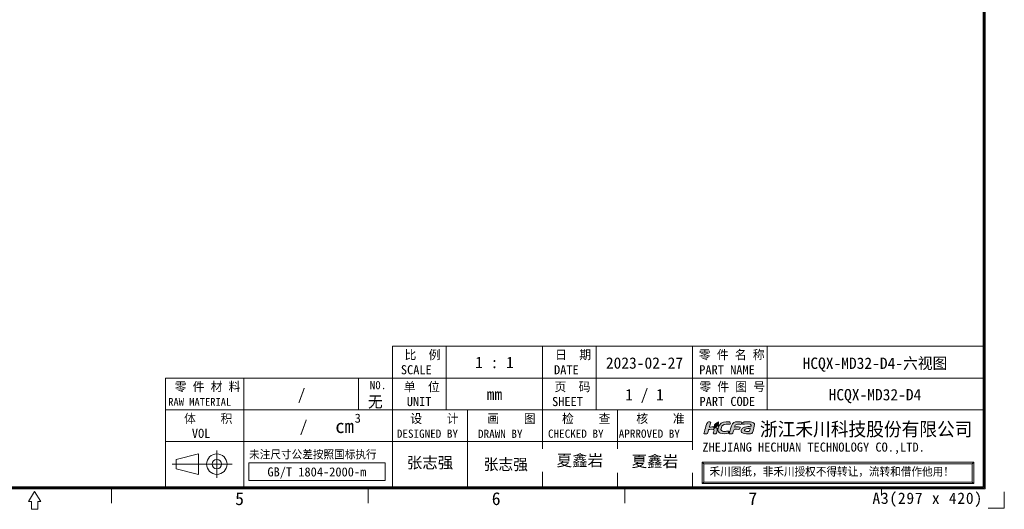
# Model space of a CAD drawing. Header units: millimetres. Extents: x 0 to 427, y 0 to 299.
# Tile 29 of 34: x 210 to 427, y 0 to 107. Entities that reach past the tile are written whole.
import ezdxf
from ezdxf.enums import TextEntityAlignment as Align

# ---------------------------------------------------------------- set-up
doc = ezdxf.new("R2010")
doc.units = ezdxf.units.MM
doc.header["$MEASUREMENT"] = 0
for name, color, linetype, lineweight in [('粗实线', 7, 'Continuous', 30), ('细实线层', 7, 'Continuous', 18), ('限高区域④', 3, 'Continuous', 18), ('限高区域⑤', 4, 'Continuous', 18)]:
    doc.layers.add(name, color=color, linetype=linetype, lineweight=lineweight)
doc.styles.add('鸿蒙CAD', font='txt')

# ---------------------------------------------------------------- blocks, each defined once
blk = doc.blocks.new('hcfa')
at = {"layer": '限高区域⑤'}
h = blk.add_hatch(color=164, dxfattribs=at)
edge = h.paths.add_edge_path(flags=0)
edge.add_spline(control_points=[(7.07, 2.36), (6.56, 2.36), (5.94, 2.45), (5.68, 1.95)], knot_values=[0, 0, 0, 0, 1.537659, 1.537659, 1.537659, 1.537659], weights=[1, 1, 1, 1], degree=3, periodic=0)
edge.add_spline(control_points=[(5.68, 1.95), (5.5, 1.6), (5.1, 0.37), (5.04, 0.05)], knot_values=[0, 0, 0, 0, 2.013709, 2.013709, 2.013709, 2.013709], weights=[1, 1, 1, 1], degree=3, periodic=0)
edge.add_line((5.04, 0.05), (5.05, 0))
edge.add_line((5.05, 0), (5.11, -0.03))
edge.add_line((5.11, -0.03), (5.37, -0.03))
edge.add_line((5.37, -0.03), (5.64, -0.03))
edge.add_spline(control_points=[(5.64, -0.03), (5.76, -0.03), (5.74, 0.02), (5.79, 0.22)], knot_values=[0, 0, 0, 0, 0.325713, 0.325713, 0.325713, 0.325713], weights=[1, 1, 1, 1], degree=3, periodic=0)
edge.add_spline(control_points=[(5.79, 0.22), (5.83, 0.33), (5.92, 0.77), (6.02, 0.82)], knot_values=[0, 0, 0, 0, 0.649887, 0.649887, 0.649887, 0.649887], weights=[1, 1, 1, 1], degree=3, periodic=0)
edge.add_spline(control_points=[(6.02, 0.82), (6.12, 0.94), (6.84, 0.81), (7.05, 0.86)], knot_values=[0, 0, 0, 0, 1.042012, 1.042012, 1.042012, 1.042012], weights=[1, 1, 1, 1], degree=3, periodic=0)
edge.add_spline(control_points=[(7.05, 0.86), (7.09, 0.87), (7.11, 0.89), (7.12, 0.92)], knot_values=[0, 0, 0, 0, 0.09894, 0.09894, 0.09894, 0.09894], weights=[1, 1, 1, 1], degree=3, periodic=0)
edge.add_spline(control_points=[(7.12, 0.92), (7.14, 0.97), (7.21, 1.14), (7.21, 1.2)], knot_values=[0, 0, 0, 0, 0.29547, 0.29547, 0.29547, 0.29547], weights=[1, 1, 1, 1], degree=3, periodic=0)
edge.add_spline(control_points=[(7.21, 1.2), (7.21, 1.24), (7.23, 1.29), (7.18, 1.3)], knot_values=[0, 0, 0, 0, 0.12492, 0.12492, 0.12492, 0.12492], weights=[1, 1, 1, 1], degree=3, periodic=0)
edge.add_spline(control_points=[(7.18, 1.3), (6.84, 1.38), (6.46, 1.35), (6.12, 1.32)], knot_values=[0, 0, 0, 0, 1.062134, 1.062134, 1.062134, 1.062134], weights=[1, 1, 1, 1], degree=3, periodic=0)
edge.add_spline(control_points=[(6.12, 1.32), (6.12, 1.37), (6.16, 1.49), (6.17, 1.54)], knot_values=[0, 0, 0, 0, 0.222512, 0.222512, 0.222512, 0.222512], weights=[1, 1, 1, 1], degree=3, periodic=0)
edge.add_line((6.17, 1.54), (6.24, 1.68))
edge.add_line((6.24, 1.68), (6.36, 1.79))
edge.add_line((6.36, 1.79), (6.51, 1.84))
edge.add_line((6.51, 1.84), (6.7, 1.86))
edge.add_line((6.7, 1.86), (6.94, 1.86))
edge.add_line((6.94, 1.86), (7.19, 1.86))
edge.add_spline(control_points=[(7.19, 1.86), (7.31, 1.86), (7.45, 1.84), (7.48, 1.91)], knot_values=[0, 0, 0, 0, 0.307412, 0.307412, 0.307412, 0.307412], weights=[1, 1, 1, 1], degree=3, periodic=0)
edge.add_spline(control_points=[(7.48, 1.91), (7.5, 1.96), (7.57, 2.13), (7.57, 2.19)], knot_values=[0, 0, 0, 0, 0.295458, 0.295458, 0.295458, 0.295458], weights=[1, 1, 1, 1], degree=3, periodic=0)
edge.add_spline(control_points=[(7.57, 2.19), (7.57, 2.25), (7.56, 2.29), (7.49, 2.32)], knot_values=[0, 0, 0, 0, 0.162305, 0.162305, 0.162305, 0.162305], weights=[1, 1, 1, 1], degree=3, periodic=0)
edge.add_spline(control_points=[(7.49, 2.32), (7.38, 2.36), (7.17, 2.36), (7.07, 2.36)], knot_values=[0, 0, 0, 0, 0.4222, 0.4222, 0.4222, 0.4222], weights=[1, 1, 1, 1], degree=3, periodic=0)
edge = h.paths.add_edge_path(flags=0)
edge.add_spline(control_points=[(3.72, 1.65), (4.08, 2.02), (4.83, 1.84), (5.23, 1.86)], knot_values=[0, 0, 0, 0, 1.564995, 1.564995, 1.564995, 1.564995], weights=[1, 1, 1, 1], degree=3, periodic=0)
edge.add_spline(control_points=[(5.23, 1.86), (5.27, 1.86), (5.31, 2.17), (5.2, 2.29)], knot_values=[0, 0, 0, 0, 0.452649, 0.452649, 0.452649, 0.452649], weights=[1, 1, 1, 1], degree=3, periodic=0)
edge.add_spline(control_points=[(5.2, 2.29), (5.15, 2.34), (5.05, 2.36), (4.95, 2.37)], knot_values=[0, 0, 0, 0, 0.26521, 0.26521, 0.26521, 0.26521], weights=[1, 1, 1, 1], degree=3, periodic=0)
edge.add_spline(control_points=[(4.95, 2.37), (4.27, 2.4), (3.51, 2.36), (3.08, 1.72)], knot_values=[0, 0, 0, 0, 2.081034, 2.081034, 2.081034, 2.081034], weights=[1, 1, 1, 1], degree=3, periodic=0)
edge.add_spline(control_points=[(3.08, 1.72), (2.87, 1.41), (2.66, 0.72), (2.88, 0.37)], knot_values=[0, 0, 0, 0, 1.416581, 1.416581, 1.416581, 1.416581], weights=[1, 1, 1, 1], degree=3, periodic=0)
edge.add_spline(control_points=[(2.88, 0.37), (2.95, 0.26), (3.06, 0.13), (3.25, 0.08)], knot_values=[0, 0, 0, 0, 0.485963, 0.485963, 0.485963, 0.485963], weights=[1, 1, 1, 1], degree=3, periodic=0)
edge.add_spline(control_points=[(3.25, 0.08), (3.71, -0.04), (4.59, -0.06), (4.85, 0.08)], knot_values=[0, 0, 0, 0, 1.622869, 1.622869, 1.622869, 1.622869], weights=[1, 1, 1, 1], degree=3, periodic=0)
edge.add_spline(control_points=[(4.85, 0.08), (4.96, 0.13), (5.03, 0.39), (5, 0.47)], knot_values=[0, 0, 0, 0, 0.439849, 0.439849, 0.439849, 0.439849], weights=[1, 1, 1, 1], degree=3, periodic=0)
edge.add_spline(control_points=[(5, 0.47), (4.99, 0.51), (4.61, 0.46), (4.52, 0.46)], knot_values=[0, 0, 0, 0, 0.489965, 0.489965, 0.489965, 0.489965], weights=[1, 1, 1, 1], degree=3, periodic=0)
edge.add_spline(control_points=[(4.52, 0.46), (4.29, 0.45), (3.89, 0.42), (3.69, 0.5)], knot_values=[0, 0, 0, 0, 0.834259, 0.834259, 0.834259, 0.834259], weights=[1, 1, 1, 1], degree=3, periodic=0)
edge.add_spline(control_points=[(3.69, 0.5), (3.51, 0.58), (3.39, 0.62), (3.39, 0.8)], knot_values=[0, 0, 0, 0, 0.459489, 0.459489, 0.459489, 0.459489], weights=[1, 1, 1, 1], degree=3, periodic=0)
edge.add_spline(control_points=[(3.39, 0.8), (3.39, 1.04), (3.54, 1.47), (3.72, 1.65)], knot_values=[0, 0, 0, 0, 0.925524, 0.925524, 0.925524, 0.925524], weights=[1, 1, 1, 1], degree=3, periodic=0)
edge = h.paths.add_edge_path(flags=0)
edge.add_spline(control_points=[(1.07, 1.31), (1.08, 1.43), (1.2, 1.78), (1.24, 1.9)], knot_values=[0, 0, 0, 0, 0.611736, 0.611736, 0.611736, 0.611736], weights=[1, 1, 1, 1], degree=3, periodic=0)
edge.add_spline(control_points=[(1.24, 1.9), (1.26, 1.97), (1.36, 2.23), (1.36, 2.28)], knot_values=[0, 0, 0, 0, 0.393712, 0.393712, 0.393712, 0.393712], weights=[1, 1, 1, 1], degree=3, periodic=0)
edge.add_spline(control_points=[(1.36, 2.28), (1.36, 2.39), (1.07, 2.39), (0.92, 2.35)], knot_values=[0, 0, 0, 0, 0.475712, 0.475712, 0.475712, 0.475712], weights=[1, 1, 1, 1], degree=3, periodic=0)
edge.add_spline(control_points=[(0.92, 2.35), (0.83, 2.31), (0.74, 2.24), (0.68, 2.17)], knot_values=[0, 0, 0, 0, 0.3056, 0.3056, 0.3056, 0.3056], weights=[1, 1, 1, 1], degree=3, periodic=0)
edge.add_spline(control_points=[(0.68, 2.17), (0.61, 2.08), (0.53, 1.93), (0.5, 1.82)], knot_values=[0, 0, 0, 0, 0.395977, 0.395977, 0.395977, 0.395977], weights=[1, 1, 1, 1], degree=3, periodic=0)
edge.add_spline(control_points=[(0.5, 1.82), (0.35, 1.34), (0.22, 0.86), (0.09, 0.38)], knot_values=[0, 0, 0, 0, 1.492002, 1.492002, 1.492002, 1.492002], weights=[1, 1, 1, 1], degree=3, periodic=0)
edge.add_spline(control_points=[(0.09, 0.38), (0.07, 0.32), (-0.01, 0.1), (-0.01, 0.05)], knot_values=[0, 0, 0, 0, 0.349975, 0.349975, 0.349975, 0.349975], weights=[1, 1, 1, 1], degree=3, periodic=0)
edge.add_line((-0.01, 0.05), (0, 0))
edge.add_line((0, 0), (0.06, -0.03))
edge.add_line((0.06, -0.03), (0.32, -0.03))
edge.add_line((0.32, -0.03), (0.59, -0.03))
edge.add_line((0.59, -0.03), (0.66, -0.01))
edge.add_line((0.66, -0.01), (0.7, 0.05))
edge.add_line((0.7, 0.05), (0.75, 0.22))
edge.add_line((0.75, 0.22), (0.82, 0.46))
edge.add_line((0.82, 0.46), (0.89, 0.69))
edge.add_spline(control_points=[(0.89, 0.69), (0.91, 0.76), (0.93, 0.77), (0.99, 0.8)], knot_values=[0, 0, 0, 0, 0.153682, 0.153682, 0.153682, 0.153682], weights=[1, 1, 1, 1], degree=3, periodic=0)
edge.add_spline(control_points=[(0.99, 0.8), (1.12, 0.86), (1.89, 0.9), (1.97, 0.81)], knot_values=[0, 0, 0, 0, 0.989394, 0.989394, 0.989394, 0.989394], weights=[1, 1, 1, 1], degree=3, periodic=0)
edge.add_spline(control_points=[(1.97, 0.81), (2.06, 0.7), (1.94, 0.45), (1.89, 0.3)], knot_values=[0, 0, 0, 0, 0.534984, 0.534984, 0.534984, 0.534984], weights=[1, 1, 1, 1], degree=3, periodic=0)
edge.add_line((1.89, 0.3), (1.83, 0.1))
edge.add_line((1.83, 0.1), (1.83, 0.01))
edge.add_line((1.83, 0.01), (1.86, -0.02))
edge.add_line((1.86, -0.02), (1.9, -0.03))
edge.add_line((1.9, -0.03), (2.14, -0.03))
edge.add_line((2.14, -0.03), (2.39, -0.03))
edge.add_spline(control_points=[(2.39, -0.03), (2.47, -0.03), (2.66, 0.65), (2.66, 0.77)], knot_values=[0, 0, 0, 0, 0.854359, 0.854359, 0.854359, 0.854359], weights=[1, 1, 1, 1], degree=3, periodic=0)
edge.add_spline(control_points=[(2.66, 0.77), (2.66, 0.98), (2.57, 1.1), (2.45, 1.19)], knot_values=[0, 0, 0, 0, 0.485363, 0.485363, 0.485363, 0.485363], weights=[1, 1, 1, 1], degree=3, periodic=0)
edge.add_spline(control_points=[(2.45, 1.19), (2.4, 1.22), (2.34, 1.25), (2.28, 1.27)], knot_values=[0, 0, 0, 0, 0.194624, 0.194624, 0.194624, 0.194624], weights=[1, 1, 1, 1], degree=3, periodic=0)
edge.add_spline(control_points=[(2.28, 1.27), (2.25, 1.27), (2.22, 1.27), (2.19, 1.26)], knot_values=[0, 0, 0, 0, 0.08842, 0.08842, 0.08842, 0.08842], weights=[1, 1, 1, 1], degree=3, periodic=0)
edge.add_spline(control_points=[(2.19, 1.26), (2.15, 1.09), (2.21, 1.14), (2.01, 1.05)], knot_values=[0, 0, 0, 0, 0.30703, 0.30703, 0.30703, 0.30703], weights=[1, 1, 1, 1], degree=3, periodic=0)
edge.add_spline(control_points=[(2.01, 1.05), (1.98, 1.04), (2, 1.04), (1.96, 1.03)], knot_values=[0, 0, 0, 0, 0.060036, 0.060036, 0.060036, 0.060036], weights=[1, 1, 1, 1], degree=3, periodic=0)
edge.add_spline(control_points=[(1.96, 1.03), (1.96, 1.1), (1.99, 1.22), (2.03, 1.33)], knot_values=[0, 0, 0, 0, 0.30846, 0.30846, 0.30846, 0.30846], weights=[1, 1, 1, 1], degree=3, periodic=0)
edge.add_spline(control_points=[(2.03, 1.33), (1.71, 1.37), (1.35, 1.32), (1.07, 1.31)], knot_values=[0, 0, 0, 0, 0.957715, 0.957715, 0.957715, 0.957715], weights=[1, 1, 1, 1], degree=3, periodic=0)
edge = h.paths.add_edge_path(flags=0)
edge.add_spline(control_points=[(9.76, 0.39), (9.93, 0.81), (10.07, 1.5), (10.1, 1.82)], knot_values=[0, 0, 0, 0, 1.476866, 1.476866, 1.476866, 1.476866], weights=[1, 1, 1, 1], degree=3, periodic=0)
edge.add_spline(control_points=[(10.1, 1.82), (10.09, 1.99), (10.01, 2.14), (9.78, 2.25)], knot_values=[0, 0, 0, 0, 0.565204, 0.565204, 0.565204, 0.565204], weights=[1, 1, 1, 1], degree=3, periodic=0)
edge.add_spline(control_points=[(9.78, 2.25), (9.53, 2.38), (9.13, 2.37), (8.82, 2.37)], knot_values=[0, 0, 0, 0, 0.980073, 0.980073, 0.980073, 0.980073], weights=[1, 1, 1, 1], degree=3, periodic=0)
edge.add_spline(control_points=[(8.82, 2.37), (8.55, 2.37), (8.28, 2.37), (8.04, 2.34)], knot_values=[0, 0, 0, 0, 0.776225, 0.776225, 0.776225, 0.776225], weights=[1, 1, 1, 1], degree=3, periodic=0)
edge.add_spline(control_points=[(8.04, 2.34), (7.98, 2.33), (7.9, 2.32), (7.86, 2.29)], knot_values=[0, 0, 0, 0, 0.194586, 0.194586, 0.194586, 0.194586], weights=[1, 1, 1, 1], degree=3, periodic=0)
edge.add_spline(control_points=[(7.86, 2.29), (7.79, 2.25), (7.73, 2), (7.71, 1.93)], knot_values=[0, 0, 0, 0, 0.401562, 0.401562, 0.401562, 0.401562], weights=[1, 1, 1, 1], degree=3, periodic=0)
edge.add_spline(control_points=[(7.71, 1.93), (7.7, 1.89), (7.68, 1.86), (7.72, 1.86)], knot_values=[0, 0, 0, 0, 0.087937, 0.087937, 0.087937, 0.087937], weights=[1, 1, 1, 1], degree=3, periodic=0)
edge.add_spline(control_points=[(7.72, 1.86), (8.06, 1.9), (9.44, 2.11), (9.44, 1.71)], knot_values=[0, 0, 0, 0, 1.829051, 1.829051, 1.829051, 1.829051], weights=[1, 1, 1, 1], degree=3, periodic=0)
edge.add_spline(control_points=[(9.44, 1.71), (9.44, 1.65), (9.43, 1.5), (9.4, 1.48)], knot_values=[0, 0, 0, 0, 0.229888, 0.229888, 0.229888, 0.229888], weights=[1, 1, 1, 1], degree=3, periodic=0)
edge.add_spline(control_points=[(9.4, 1.48), (9.39, 1.47), (9.38, 1.47), (9.36, 1.47)], knot_values=[0, 0, 0, 0, 0.043267, 0.043267, 0.043267, 0.043267], weights=[1, 1, 1, 1], degree=3, periodic=0)
edge.add_spline(control_points=[(9.36, 1.47), (8.99, 1.39), (8.61, 1.41), (8.23, 1.31)], knot_values=[0, 0, 0, 0, 1.144446, 1.144446, 1.144446, 1.144446], weights=[1, 1, 1, 1], degree=3, periodic=0)
edge.add_spline(control_points=[(8.23, 1.31), (8.05, 1.26), (7.85, 1.18), (7.71, 1.07)], knot_values=[0, 0, 0, 0, 0.580179, 0.580179, 0.580179, 0.580179], weights=[1, 1, 1, 1], degree=3, periodic=0)
edge.add_spline(control_points=[(7.71, 1.07), (7.64, 1.01), (7.57, 0.94), (7.52, 0.87)], knot_values=[0, 0, 0, 0, 0.273949, 0.273949, 0.273949, 0.273949], weights=[1, 1, 1, 1], degree=3, periodic=0)
edge.add_spline(control_points=[(7.52, 0.87), (7.44, 0.72), (7.38, 0.48), (7.47, 0.32)], knot_values=[0, 0, 0, 0, 0.568587, 0.568587, 0.568587, 0.568587], weights=[1, 1, 1, 1], degree=3, periodic=0)
edge.add_spline(control_points=[(7.47, 0.32), (7.5, 0.28), (7.53, 0.24), (7.57, 0.21)], knot_values=[0, 0, 0, 0, 0.150189, 0.150189, 0.150189, 0.150189], weights=[1, 1, 1, 1], degree=3, periodic=0)
edge.add_spline(control_points=[(7.57, 0.21), (7.78, -0.01), (8.48, -0.04), (8.78, -0.02)], knot_values=[0, 0, 0, 0, 1.257613, 1.257613, 1.257613, 1.257613], weights=[1, 1, 1, 1], degree=3, periodic=0)
edge.add_spline(control_points=[(8.78, -0.02), (8.82, -0.02), (8.85, -0.02), (8.96, -0.01)], knot_values=[0, 0, 0, 0, 0.175069, 0.175069, 0.175069, 0.175069], weights=[1, 1, 1, 1], degree=3, periodic=0)
edge.add_spline(control_points=[(8.96, -0.01), (8.96, -0.01), (8.95, -0.04), (8.95, -0.04)], knot_values=[0, 0, 0, 0, 0.027876, 0.027876, 0.027876, 0.027876], weights=[1, 1, 1, 1], degree=3, periodic=0)
edge.add_spline(control_points=[(8.95, -0.04), (8.95, -0.04), (8.95, -0.04), (8.96, -0.04)], knot_values=[0, 0, 0, 0, 0.003955, 0.003955, 0.003955, 0.003955], weights=[1, 1, 1, 1], degree=3, periodic=0)
edge.add_spline(control_points=[(8.96, -0.04), (9.17, -0.04), (9.51, -0.01), (9.57, 0.04)], knot_values=[0, 0, 0, 0, 0.620186, 0.620186, 0.620186, 0.620186], weights=[1, 1, 1, 1], degree=3, periodic=0)
edge.add_spline(control_points=[(9.57, 0.04), (9.64, 0.1), (9.72, 0.29), (9.76, 0.39)], knot_values=[0, 0, 0, 0, 0.400766, 0.400766, 0.400766, 0.400766], weights=[1, 1, 1, 1], degree=3, periodic=0)
edge = h.paths.add_edge_path(flags=0)
edge.add_spline(control_points=[(9.27, 1.06), (9.24, 0.91), (9.12, 0.54), (9.07, 0.41)], knot_values=[0, 0, 0, 0, 0.674769, 0.674769, 0.674769, 0.674769], weights=[1, 1, 1, 1], degree=3, periodic=0)
edge.add_spline(control_points=[(9.07, 0.41), (8.88, 0.41), (8.11, 0.36), (8.11, 0.65)], knot_values=[0, 0, 0, 0, 1.063898, 1.063898, 1.063898, 1.063898], weights=[1, 1, 1, 1], degree=3, periodic=0)
edge.add_spline(control_points=[(8.11, 0.65), (8.11, 0.76), (8.19, 0.85), (8.26, 0.9)], knot_values=[0, 0, 0, 0, 0.307152, 0.307152, 0.307152, 0.307152], weights=[1, 1, 1, 1], degree=3, periodic=0)
edge.add_spline(control_points=[(8.26, 0.9), (8.43, 1.01), (9.09, 1.06), (9.27, 1.06)], knot_values=[0, 0, 0, 0, 1.034719, 1.034719, 1.034719, 1.034719], weights=[1, 1, 1, 1], degree=3, periodic=0)
h = blk.add_hatch(color=82, dxfattribs=at)
edge = h.paths.add_edge_path(flags=0)
edge.add_spline(control_points=[(2.71, 1.97), (2.54, 1.64), (2.3, 1.69), (2.12, 1.4)], knot_values=[0, 0, 0, 0, 0.82939, 0.82939, 0.82939, 0.82939], weights=[1, 1, 1, 1], degree=3, periodic=0)
edge.add_spline(control_points=[(2.12, 1.4), (2.08, 1.35), (2.02, 1.18), (2.02, 1.11)], knot_values=[0, 0, 0, 0, 0.312404, 0.312404, 0.312404, 0.312404], weights=[1, 1, 1, 1], degree=3, periodic=0)
edge.add_spline(control_points=[(2.02, 1.11), (2.03, 1.11), (2.03, 1.11), (2.04, 1.12)], knot_values=[0, 0, 0, 0, 0.027389, 0.027389, 0.027389, 0.027389], weights=[1, 1, 1, 1], degree=3, periodic=0)
edge.add_spline(control_points=[(2.04, 1.12), (2.14, 1.16), (2.1, 1.13), (2.13, 1.24)], knot_values=[0, 0, 0, 0, 0.167444, 0.167444, 0.167444, 0.167444], weights=[1, 1, 1, 1], degree=3, periodic=0)
edge.add_spline(control_points=[(2.13, 1.24), (2.14, 1.27), (2.14, 1.28), (2.15, 1.31)], knot_values=[0, 0, 0, 0, 0.070921, 0.070921, 0.070921, 0.070921], weights=[1, 1, 1, 1], degree=3, periodic=0)
edge.add_spline(control_points=[(2.15, 1.31), (2.51, 1.32), (2.84, 1.56), (2.9, 1.92)], knot_values=[0, 0, 0, 0, 1.055102, 1.055102, 1.055102, 1.055102], weights=[1, 1, 1, 1], degree=3, periodic=0)
edge.add_spline(control_points=[(2.9, 1.92), (2.91, 1.98), (2.92, 2.04), (2.92, 2.11)], knot_values=[0, 0, 0, 0, 0.188525, 0.188525, 0.188525, 0.188525], weights=[1, 1, 1, 1], degree=3, periodic=0)
edge.add_spline(control_points=[(2.92, 2.11), (2.92, 2.11), (2.92, 2.25), (2.92, 2.25)], knot_values=[0, 0, 0, 0, 0.144713, 0.144713, 0.144713, 0.144713], weights=[1, 1, 1, 1], degree=3, periodic=0)
edge.add_spline(control_points=[(2.92, 2.25), (2.92, 2.29), (2.92, 2.32), (2.92, 2.37)], knot_values=[0, 0, 0, 0, 0.119576, 0.119576, 0.119576, 0.119576], weights=[1, 1, 1, 1], degree=3, periodic=0)
edge.add_spline(control_points=[(2.92, 2.37), (2.87, 2.37), (2.88, 2.33), (2.79, 2.25)], knot_values=[0, 0, 0, 0, 0.180649, 0.180649, 0.180649, 0.180649], weights=[1, 1, 1, 1], degree=3, periodic=0)
edge.add_spline(control_points=[(2.79, 2.25), (2.66, 2.14), (2.52, 2.13), (2.35, 2.01)], knot_values=[0, 0, 0, 0, 0.50668, 0.50668, 0.50668, 0.50668], weights=[1, 1, 1, 1], degree=3, periodic=0)
edge.add_spline(control_points=[(2.35, 2.01), (2.26, 1.95), (2.18, 1.87), (2.13, 1.77)], knot_values=[0, 0, 0, 0, 0.326484, 0.326484, 0.326484, 0.326484], weights=[1, 1, 1, 1], degree=3, periodic=0)
edge.add_spline(control_points=[(2.13, 1.77), (2.11, 1.72), (2.08, 1.67), (2.07, 1.6)], knot_values=[0, 0, 0, 0, 0.179769, 0.179769, 0.179769, 0.179769], weights=[1, 1, 1, 1], degree=3, periodic=0)
edge.add_spline(control_points=[(2.07, 1.6), (2.07, 1.59), (2.05, 1.39), (2.08, 1.39)], knot_values=[0, 0, 0, 0, 0.221687, 0.221687, 0.221687, 0.221687], weights=[1, 1, 1, 1], degree=3, periodic=0)
edge.add_spline(control_points=[(2.08, 1.39), (2.1, 1.46), (2.17, 1.57), (2.3, 1.65)], knot_values=[0, 0, 0, 0, 0.3504, 0.3504, 0.3504, 0.3504], weights=[1, 1, 1, 1], degree=3, periodic=0)
edge.add_spline(control_points=[(2.3, 1.65), (2.49, 1.77), (2.61, 1.83), (2.71, 1.97)], knot_values=[0, 0, 0, 0, 0.521681, 0.521681, 0.521681, 0.521681], weights=[1, 1, 1, 1], degree=3, periodic=0)
at = {"layer": '限高区域④', "color": 164}
for points, knots in [([(-0.01, 0.05), (-0.01, 0.02), (-0.01, -0.03), (0.06, -0.03), (0.06, -0.03), (0.06, -0.03), (0.59, -0.03), (0.59, -0.03), (0.59, -0.03), (0.71, -0.03), (0.72, 0.1), (0.75, 0.22), (0.75, 0.22), (0.75, 0.22), (0.89, 0.69), (0.89, 0.69), (0.89, 0.69), (0.91, 0.76), (0.93, 0.77), (0.99, 0.8), (0.99, 0.8), (1.12, 0.86), (1.89, 0.9), (1.97, 0.81), (1.97, 0.81), (2.06, 0.7), (1.94, 0.45), (1.89, 0.3), (1.89, 0.3), (1.87, 0.21), (1.75, -0.03), (1.9, -0.03), (1.9, -0.03), (1.9, -0.03), (2.39, -0.03), (2.39, -0.03), (2.39, -0.03), (2.47, -0.03), (2.66, 0.65), (2.66, 0.77), (2.66, 0.77), (2.66, 0.98), (2.57, 1.1), (2.45, 1.19), (2.45, 1.19), (2.4, 1.22), (2.34, 1.25), (2.28, 1.27), (2.28, 1.27), (2.25, 1.27), (2.22, 1.27), (2.19, 1.26), (2.19, 1.26), (2.15, 1.09), (2.21, 1.14), (2.01, 1.05), (2.01, 1.05), (1.98, 1.04), (2, 1.04), (1.96, 1.03), (1.96, 1.03), (1.96, 1.1), (1.99, 1.22), (2.03, 1.33), (2.03, 1.33), (1.71, 1.37), (1.35, 1.32), (1.07, 1.31), (1.07, 1.31), (1.08, 1.43), (1.2, 1.78), (1.24, 1.9), (1.24, 1.9), (1.26, 1.97), (1.36, 2.23), (1.36, 2.28), (1.36, 2.28), (1.36, 2.39), (1.07, 2.39), (0.92, 2.35), (0.92, 2.35), (0.83, 2.31), (0.74, 2.24), (0.68, 2.17), (0.68, 2.17), (0.61, 2.08), (0.53, 1.93), (0.5, 1.82), (0.5, 1.82), (0.35, 1.34), (0.22, 0.86), (0.09, 0.38), (0.09, 0.38), (0.07, 0.32), (-0.01, 0.1), (-0.01, 0.05)], [0, 0, 0, 0, 0.447956, 0.447956, 0.447956, 0.447956, 0.895911, 0.895911, 0.895911, 0.895911, 1.343867, 1.343867, 1.343867, 1.343867, 1.791822, 1.791822, 1.791822, 1.791822, 2.239778, 2.239778, 2.239778, 2.239778, 2.687733, 2.687733, 2.687733, 2.687733, 3.135689, 3.135689, 3.135689, 3.135689, 3.583645, 3.583645, 3.583645, 3.583645, 4.0316, 4.0316, 4.0316, 4.0316, 4.479556, 4.479556, 4.479556, 4.479556, 4.927511, 4.927511, 4.927511, 4.927511, 5.375467, 5.375467, 5.375467, 5.375467, 5.823423, 5.823423, 5.823423, 5.823423, 6.271378, 6.271378, 6.271378, 6.271378, 6.719334, 6.719334, 6.719334, 6.719334, 7.167289, 7.167289, 7.167289, 7.167289, 7.615245, 7.615245, 7.615245, 7.615245, 8.0632, 8.0632, 8.0632, 8.0632, 8.511156, 8.511156, 8.511156, 8.511156, 8.959112, 8.959112, 8.959112, 8.959112, 9.407067, 9.407067, 9.407067, 9.407067, 9.855023, 9.855023, 9.855023, 9.855023, 10.302978, 10.302978, 10.302978, 10.302978, 11.198889, 11.198889, 11.198889, 11.198889]), ([(2.88, 0.37), (2.95, 0.26), (3.06, 0.13), (3.25, 0.08), (3.25, 0.08), (3.71, -0.04), (4.59, -0.06), (4.85, 0.08), (4.85, 0.08), (4.96, 0.13), (5.03, 0.39), (5, 0.47), (5, 0.47), (4.99, 0.51), (4.61, 0.46), (4.52, 0.46), (4.52, 0.46), (4.29, 0.45), (3.89, 0.42), (3.69, 0.5), (3.69, 0.5), (3.51, 0.58), (3.39, 0.62), (3.39, 0.8), (3.39, 0.8), (3.39, 1.04), (3.54, 1.47), (3.72, 1.65), (3.72, 1.65), (4.08, 2.02), (4.83, 1.84), (5.23, 1.86), (5.23, 1.86), (5.27, 1.86), (5.31, 2.17), (5.2, 2.29), (5.2, 2.29), (5.15, 2.34), (5.05, 2.36), (4.95, 2.37), (4.95, 2.37), (4.27, 2.4), (3.51, 2.36), (3.08, 1.72), (3.08, 1.72), (2.87, 1.41), (2.66, 0.72), (2.88, 0.37)], [0, 0, 0, 0, 0.839975, 0.839975, 0.839975, 0.839975, 1.679949, 1.679949, 1.679949, 1.679949, 2.519924, 2.519924, 2.519924, 2.519924, 3.359898, 3.359898, 3.359898, 3.359898, 4.199873, 4.199873, 4.199873, 4.199873, 5.039847, 5.039847, 5.039847, 5.039847, 5.879822, 5.879822, 5.879822, 5.879822, 6.719796, 6.719796, 6.719796, 6.719796, 7.559771, 7.559771, 7.559771, 7.559771, 8.399745, 8.399745, 8.399745, 8.399745, 9.23972, 9.23972, 9.23972, 9.23972, 10.919669, 10.919669, 10.919669, 10.919669]), ([(5.04, 0.05), (5.04, 0.02), (5.04, -0.03), (5.11, -0.03), (5.11, -0.03), (5.11, -0.03), (5.64, -0.03), (5.64, -0.03), (5.64, -0.03), (5.76, -0.03), (5.74, 0.02), (5.79, 0.22), (5.79, 0.22), (5.83, 0.33), (5.92, 0.77), (6.02, 0.82), (6.02, 0.82), (6.12, 0.94), (6.84, 0.81), (7.05, 0.86), (7.05, 0.86), (7.09, 0.87), (7.11, 0.89), (7.12, 0.92), (7.12, 0.92), (7.14, 0.97), (7.21, 1.14), (7.21, 1.2), (7.21, 1.2), (7.21, 1.24), (7.23, 1.29), (7.18, 1.3), (7.18, 1.3), (6.84, 1.38), (6.46, 1.35), (6.12, 1.32), (6.12, 1.32), (6.12, 1.37), (6.16, 1.49), (6.17, 1.54), (6.17, 1.54), (6.24, 1.77), (6.43, 1.86), (6.7, 1.86), (6.7, 1.86), (6.7, 1.86), (7.19, 1.86), (7.19, 1.86), (7.19, 1.86), (7.31, 1.86), (7.45, 1.84), (7.48, 1.91), (7.48, 1.91), (7.5, 1.96), (7.57, 2.13), (7.57, 2.19), (7.57, 2.19), (7.57, 2.25), (7.56, 2.29), (7.49, 2.32), (7.49, 2.32), (7.38, 2.36), (7.17, 2.36), (7.07, 2.36), (7.07, 2.36), (6.56, 2.36), (5.94, 2.45), (5.68, 1.95), (5.68, 1.95), (5.5, 1.6), (5.1, 0.37), (5.04, 0.05)], [0, 0, 0, 0, 0.541079, 0.541079, 0.541079, 0.541079, 1.082157, 1.082157, 1.082157, 1.082157, 1.623236, 1.623236, 1.623236, 1.623236, 2.164314, 2.164314, 2.164314, 2.164314, 2.705393, 2.705393, 2.705393, 2.705393, 3.246471, 3.246471, 3.246471, 3.246471, 3.78755, 3.78755, 3.78755, 3.78755, 4.328628, 4.328628, 4.328628, 4.328628, 4.869707, 4.869707, 4.869707, 4.869707, 5.410785, 5.410785, 5.410785, 5.410785, 5.951864, 5.951864, 5.951864, 5.951864, 6.492942, 6.492942, 6.492942, 6.492942, 7.034021, 7.034021, 7.034021, 7.034021, 7.575099, 7.575099, 7.575099, 7.575099, 8.116178, 8.116178, 8.116178, 8.116178, 8.657256, 8.657256, 8.657256, 8.657256, 9.198335, 9.198335, 9.198335, 9.198335, 10.280492, 10.280492, 10.280492, 10.280492]), ([(10.1, 1.82), (10.07, 1.5), (9.93, 0.81), (9.76, 0.39), (9.76, 0.39), (9.72, 0.29), (9.64, 0.1), (9.57, 0.04), (9.57, 0.04), (9.51, -0.01), (9.17, -0.04), (8.96, -0.04), (8.96, -0.04), (8.95, -0.04), (8.95, -0.04), (8.95, -0.04), (8.95, -0.04), (8.95, -0.04), (8.96, -0.01), (8.96, -0.01), (8.96, -0.01), (8.85, -0.02), (8.82, -0.02), (8.78, -0.02), (8.78, -0.02), (8.48, -0.04), (7.78, -0.01), (7.57, 0.21), (7.57, 0.21), (7.53, 0.24), (7.5, 0.28), (7.47, 0.32), (7.47, 0.32), (7.38, 0.48), (7.44, 0.72), (7.52, 0.87), (7.52, 0.87), (7.57, 0.94), (7.64, 1.01), (7.71, 1.07), (7.71, 1.07), (7.85, 1.18), (8.05, 1.26), (8.23, 1.31), (8.23, 1.31), (8.61, 1.41), (8.99, 1.39), (9.36, 1.47), (9.36, 1.47), (9.38, 1.47), (9.39, 1.47), (9.4, 1.48), (9.4, 1.48), (9.43, 1.5), (9.44, 1.65), (9.44, 1.71), (9.44, 1.71), (9.44, 2.11), (8.06, 1.9), (7.72, 1.86), (7.72, 1.86), (7.68, 1.86), (7.7, 1.89), (7.71, 1.93), (7.71, 1.93), (7.73, 2), (7.79, 2.25), (7.86, 2.29), (7.86, 2.29), (7.9, 2.32), (7.98, 2.33), (8.04, 2.34), (8.04, 2.34), (8.28, 2.37), (8.55, 2.37), (8.82, 2.37), (8.82, 2.37), (9.13, 2.37), (9.53, 2.38), (9.78, 2.25), (9.78, 2.25), (10.01, 2.14), (10.09, 1.99), (10.1, 1.82)], [0, 0, 0, 0, 0.530859, 0.530859, 0.530859, 0.530859, 1.061719, 1.061719, 1.061719, 1.061719, 1.592578, 1.592578, 1.592578, 1.592578, 2.123437, 2.123437, 2.123437, 2.123437, 2.654297, 2.654297, 2.654297, 2.654297, 3.185156, 3.185156, 3.185156, 3.185156, 3.716015, 3.716015, 3.716015, 3.716015, 4.246875, 4.246875, 4.246875, 4.246875, 4.777734, 4.777734, 4.777734, 4.777734, 5.308593, 5.308593, 5.308593, 5.308593, 5.839453, 5.839453, 5.839453, 5.839453, 6.370312, 6.370312, 6.370312, 6.370312, 6.901171, 6.901171, 6.901171, 6.901171, 7.432031, 7.432031, 7.432031, 7.432031, 7.96289, 7.96289, 7.96289, 7.96289, 8.493749, 8.493749, 8.493749, 8.493749, 9.024609, 9.024609, 9.024609, 9.024609, 9.555468, 9.555468, 9.555468, 9.555468, 10.086327, 10.086327, 10.086327, 10.086327, 10.617187, 10.617187, 10.617187, 10.617187, 11.678906, 11.678906, 11.678906, 11.678906]), ([(9.07, 0.41), (8.88, 0.41), (8.11, 0.36), (8.11, 0.65), (8.11, 0.65), (8.11, 0.76), (8.19, 0.85), (8.26, 0.9), (8.26, 0.9), (8.43, 1.01), (9.09, 1.06), (9.27, 1.06), (9.27, 1.06), (9.24, 0.91), (9.12, 0.54), (9.07, 0.41)], [0, 0, 0, 0, 0.606721, 0.606721, 0.606721, 0.606721, 1.213442, 1.213442, 1.213442, 1.213442, 1.820163, 1.820163, 1.820163, 1.820163, 3.033606, 3.033606, 3.033606, 3.033606])]:
    blk.add_open_spline(points, degree=3, knots=knots, dxfattribs=at)
at = {"layer": '限高区域④', "color": 82}
blk.add_open_spline([(2.02, 1.11), (2.03, 1.11), (2.03, 1.11), (2.04, 1.12), (2.04, 1.12), (2.14, 1.16), (2.1, 1.13), (2.13, 1.24), (2.13, 1.24), (2.14, 1.27), (2.14, 1.28), (2.15, 1.31), (2.15, 1.31), (2.51, 1.32), (2.84, 1.56), (2.9, 1.92), (2.9, 1.92), (2.91, 1.98), (2.92, 2.04), (2.92, 2.11), (2.92, 2.11), (2.92, 2.11), (2.92, 2.25), (2.92, 2.25), (2.92, 2.25), (2.92, 2.29), (2.92, 2.32), (2.92, 2.37), (2.92, 2.37), (2.87, 2.37), (2.88, 2.33), (2.79, 2.25), (2.79, 2.25), (2.66, 2.14), (2.52, 2.13), (2.35, 2.01), (2.35, 2.01), (2.26, 1.95), (2.18, 1.87), (2.13, 1.77), (2.13, 1.77), (2.11, 1.72), (2.08, 1.67), (2.07, 1.6), (2.07, 1.6), (2.07, 1.59), (2.05, 1.39), (2.08, 1.39), (2.08, 1.39), (2.1, 1.46), (2.17, 1.57), (2.3, 1.65), (2.3, 1.65), (2.49, 1.77), (2.61, 1.83), (2.71, 1.97), (2.71, 1.97), (2.54, 1.64), (2.3, 1.69), (2.12, 1.4), (2.12, 1.4), (2.08, 1.35), (2.02, 1.18), (2.02, 1.11)], degree=3, knots=[0, 0, 0, 0, 0.303347, 0.303347, 0.303347, 0.303347, 0.606694, 0.606694, 0.606694, 0.606694, 0.910042, 0.910042, 0.910042, 0.910042, 1.213389, 1.213389, 1.213389, 1.213389, 1.516736, 1.516736, 1.516736, 1.516736, 1.820083, 1.820083, 1.820083, 1.820083, 2.12343, 2.12343, 2.12343, 2.12343, 2.426777, 2.426777, 2.426777, 2.426777, 2.730125, 2.730125, 2.730125, 2.730125, 3.033472, 3.033472, 3.033472, 3.033472, 3.336819, 3.336819, 3.336819, 3.336819, 3.640166, 3.640166, 3.640166, 3.640166, 3.943513, 3.943513, 3.943513, 3.943513, 4.24686, 4.24686, 4.24686, 4.24686, 4.550208, 4.550208, 4.550208, 4.550208, 5.156902, 5.156902, 5.156902, 5.156902], dxfattribs=at)
blk = doc.blocks.new('Plastic_A3')
at = {"layer": '细实线层'}
for p, q in [((647.81, 629.11), (647.81, 339.15)), ((648.03, 629.33), (648.03, 338.92)), ((648.26, 629.56), (648.26, 338.7)), ((647.81, 370.07), (517.81, 370.07)), ((517.81, 370.07), (517.81, 339.15)), ((529.6, 356.07), (529.6, 370.07)), ((550.81, 370.07), (550.81, 339.15)), ((562.6, 356.07), (562.6, 370.07)), ((583.81, 370.07), (583.81, 339.15)), ((600.31, 370.07), (600.31, 356.07)), ((647.81, 363.07), (467.84, 363.07)), ((467.84, 363.07), (467.84, 339.15)), ((485.08, 339.15), (485.08, 363.07)), ((510.31, 363.07), (510.31, 356.07)), ((647.81, 356.07), (467.84, 356.07)), ((534.31, 356.07), (534.31, 339.15)), ((567.31, 356.07), (567.31, 339.15)), ((583.81, 349.07), (467.84, 349.07)), ((479.11, 347.12), (479.11, 341.07)), ((470.16, 345.17), (475.04, 346.38)), ((470.16, 345.17), (470.16, 343.08)), ((475.04, 346.38), (475.04, 341.87)), ((469.26, 344.12), (482.51, 344.12)), ((470.16, 343.08), (475.04, 341.87)), ((586.34, 344.21), (585.99, 344.57)), ((645.78, 344.57), (645.43, 344.21)), ((648.26, 338.7), (229.71, 338.7)), ((648.03, 338.92), (229.93, 338.92)), ((647.81, 339.15), (230.16, 339.15)), ((455.93, 338.92), (455.93, 335.53)), ((512.43, 338.92), (512.43, 335.53)), ((568.93, 338.92), (568.93, 335.53)), ((585.99, 339.83), (586.34, 340.18)), ((625.43, 338.92), (625.43, 337.23)), ((645.78, 339.83), (645.43, 340.18)), ((438.98, 338.13), (437.63, 335.87)), ((440.34, 335.87), (438.98, 338.13)), ((652.5, 334.46), (652.5, 337.99)), ((437.63, 335.87), (438.3, 335.87)), ((438.3, 335.87), (438.3, 334.18)), ((438.3, 334.18), (439.66, 334.18)), ((439.66, 335.87), (440.34, 335.87)), ((439.66, 334.18), (439.66, 335.87)), ((652.5, 334.46), (648.96, 334.46))]:
    blk.add_line(p, q, dxfattribs=at)
for points in [[(486.17, 344.37), (516.17, 344.37), (516.17, 340.52), (486.17, 340.52)], [(585.99, 344.57), (645.78, 344.57), (645.78, 339.83), (585.99, 339.83)], [(586.34, 344.21), (645.43, 344.21), (645.43, 340.18), (586.34, 340.18)]]:
    blk.add_lwpolyline(points, close=True, dxfattribs=at)
for radius in [2.25, 1.04]:
    blk.add_circle((479.11, 344.12), radius, dxfattribs=at)
at = {"layer": '细实线层', "xscale": 1.1, "yscale": 1.1, "zscale": 1.1}
blk.add_blockref('hcfa', (586.38, 350.83), dxfattribs=at)
at = {"layer": '细实线层', "style": '鸿蒙CAD'}
for s, height, p in [('SCALE', 2, (519.63, 363.89)), ('DATE', 2, (553.35, 363.89)), ('N0.', 1.8, (512.76, 360.61)), ('UNIT', 2, (520.93, 356.89)), ('SHEET', 2, (552.92, 356.89)), ('3', 2, (509.46, 353.23)), ('浙江禾川科技股份有限公司', 3, (598.69, 350.31)), ('VOL', 2, (473.61, 349.89)), ('cm', 3, (505.2, 350.96)), ('未注尺寸公差按照国标执行', 1.8, (486.21, 345.36)), ('5', 2.83, (483.15, 335.11)), ('6', 2.83, (539.65, 335.11)), ('7', 2.83, (596.15, 335.11))]:
    blk.add_text(s, height=height, dxfattribs=at).set_placement(p)
for s, insert, char_height, width, attachment_point in [('比  例', (520.44, 366.97), 2, 9.1295, 7), ('日  期', (553.59, 366.97), 2, 11.0714, 7), ('零 件 名 称', (585.25, 366.97), 2, 22.0446, 7), ('PART NAME', (585.32, 363.89), 2, 19.0714, 7), ('零 件 材 料', (469.83, 359.93), 2, 22.0446, 7), ('单  位', (520.27, 359.93), 2, 9.7857, 7), ('页  码', (553.46, 359.93), 2, 9.3482, 7), ('零 件 图 号', (585.35, 359.93), 2, 21.9509, 7), ('RAW MATERIAL', (468.4, 356.96), 1.7, 22.3714, 7), ('PART CODE', (585.38, 356.89), 2, 18.4286, 7), ('体    积', (471.89, 352.93), 2, 16.9866, 7), ('设    计', (521.71, 352.93), 2, 16.7366, 7), ('画    图', (538.67, 352.93), 2, 16.1429, 7), ('检    查', (555.12, 352.93), 2, 16.9866, 7), ('核    准', (571.47, 352.93), 2, 16.7366, 7), ('DESIGNED BY', (518.74, 349.89), 1.8, 21.2143, 7), ('DRAWN BY', (536.62, 349.89), 1.8, 17.7857, 7), ('CHECKED BY', (552.02, 349.89), 1.8, 20.3571, 7), ('APRROVED BY ', (567.6, 349.89), 1.8, 23.7857, 7), ('ZHEJIANG HECHUAN TECHNOLOGY CO.,LTD.', (586.02, 346.35), 2, 83.0571, 7), ('禾川图纸，非禾川授权不得转让，流转和借作他用！', (587.59, 343.38), 1.8, 60.2172, 1), ('{\\T1.1;A3(297 x 420)}', (623.46, 337.87), 2.5, 26.2712, 1)]:
    blk.add_mtext(s, dxfattribs=dict(at, insert=insert, char_height=char_height, width=width, attachment_point=attachment_point))
for tag, p in [('V1.0', (231.67, 610.16)), ('XXXN', (538.26, 343))]:
    blk.add_attdef(tag, p, '', height=2.5, dxfattribs=at)
for tag, height, p in [('XXXE', 2.5, (540.24, 365.07)), ('XXXC', 2.5, (573.27, 365.07)), ('XXXA', 2, (624.03, 365.07)), ('XXXG', 2.5, (497.76, 358.07)), ('mm', 2.5, (540.24, 358.07)), ('XXXD', 2.5, (573.27, 358.07)), ('XXXB', 2.5, (624.03, 358.07)), ('XXXK', 2, (514.01, 357.04)), ('XXXM', 2.5, (501.13, 341.19))]:
    blk.add_attdef(tag, text='', height=height, dxfattribs=at).set_placement(p, align=Align.CENTER)
blk.add_attdef('XXXJ', text='', height=2.5, dxfattribs=at).set_placement((503.31, 352.09), align=Align.MIDDLE_RIGHT)

msp = doc.modelspace()

# ---------------------------------------------------------------- block references
at = {"layer": '细实线层'}
ref = msp.add_blockref('Plastic_A3', (-225.46, -334.44), dxfattribs=at)
ref.add_attrib('XXXA', 'HCQX-MD32-D4-六视图', dxfattribs={"layer": '粗实线', "height": 2.5, "style": '鸿蒙CAD'}).set_placement((398.56, 33.13), align=Align.TOP_CENTER)
ref.add_attrib('XXXB', 'HCQX-MD32-D4', dxfattribs={"layer": '粗实线', "height": 2.5, "style": '鸿蒙CAD'}).set_placement((398.56, 26.21), align=Align.TOP_CENTER)
ref.add_attrib('XXXC', '2023-02-27', dxfattribs={"layer": '粗实线', "height": 2.5, "style": '鸿蒙CAD'}).set_placement((347.81, 33.18), align=Align.TOP_CENTER)
ref.add_attrib('XXXD', '1 / 1', dxfattribs={"layer": '粗实线', "height": 2.5, "style": '鸿蒙CAD'}).set_placement((347.81, 26.21), align=Align.TOP_CENTER)
ref.add_attrib('mm', 'mm', dxfattribs={"layer": '粗实线', "height": 2.5, "style": '鸿蒙CAD'}).set_placement((314.78, 26.32), align=Align.TOP_CENTER)
ref.add_attrib('XXXE', '1 : 1', dxfattribs={"layer": '粗实线', "height": 2.5, "style": '鸿蒙CAD'}).set_placement((314.78, 33.3), align=Align.TOP_CENTER)
ref.add_attrib('XXXN', '张志强', dxfattribs={"layer": '粗实线', "height": 2.5, "style": '鸿蒙CAD'}).set_placement((312.39, 10.88), align=Align.TOP_LEFT)
ref.add_attrib('XXXK', '无', dxfattribs={"layer": '粗实线', "height": 2.5, "style": '鸿蒙CAD'}).set_placement((288.55, 24.65), align=Align.TOP_CENTER)
ref.add_attrib('XXXG', '/', dxfattribs={"layer": '粗实线', "height": 2.5, "style": '鸿蒙CAD'}).set_placement((272.3, 26.21), align=Align.TOP_CENTER)
ref.add_attrib('XXXJ', '/', dxfattribs={"layer": '粗实线', "height": 2.5, "style": '鸿蒙CAD'}).set_placement((273.6, 19.23), align=Align.TOP_RIGHT)
ref.add_attrib('XXXM', 'GB/T 1804-2000-m', dxfattribs={"layer": '粗实线', "height": 2, "style": '鸿蒙CAD'}).set_placement((275.67, 8.97), align=Align.TOP_CENTER)

# ---------------------------------------------------------------- texts
at = {"insert": (292.34, 11.26), "char_height": 2.5, "width": 16.5, "attachment_point": 1}
msp.add_mtext('\\pxqc;{\\fSimSun|b0|i0|c134|p0;张志强}', dxfattribs=at)

# ---------------------------------------------------------------- next in the draw order: texts
at = {"insert": (325.34, 11.74), "char_height": 2.5, "width": 16.5, "attachment_point": 1, "bg_fill": 2}
msp.add_mtext('\\pxqc;{\\fSimSun|b0|i0|c134|p0;夏鑫岩}', dxfattribs=at)

# ---------------------------------------------------------------- next in the draw order: texts
at = {"insert": (341.84, 11.56), "char_height": 2.5, "width": 16.5, "attachment_point": 1, "bg_fill": 2}
msp.add_mtext('\\pxqc;{\\fSimSun|b0|i0|c134|p0;夏鑫岩}', dxfattribs=at)

doc.saveas('drawing.dxf')
